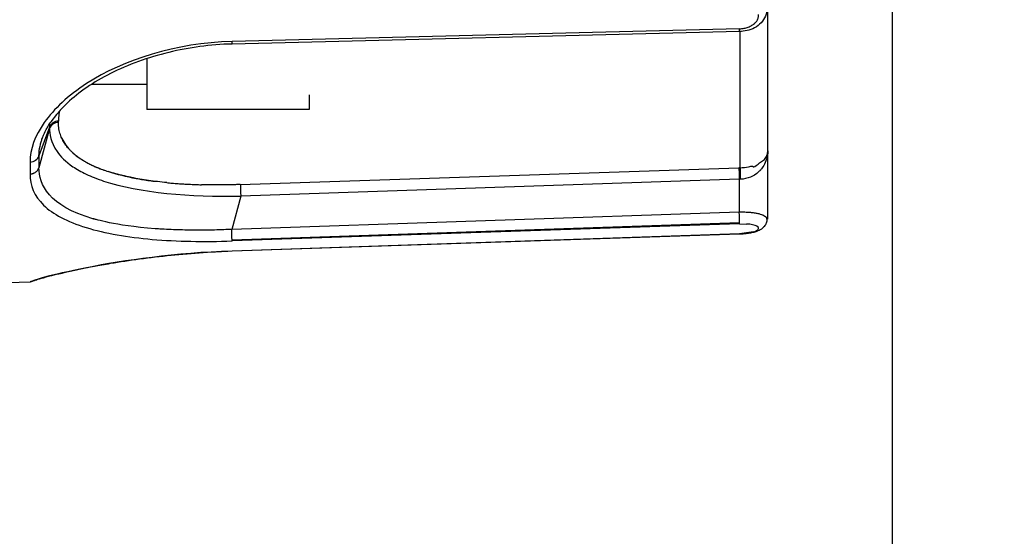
# Model space of a CAD drawing. Extents: x 0 to 283, y 0 to 196.
# Tile 8 of 30: x 141.49 to 146.64, y 109.33 to 112.03. Entities that reach past the tile are written whole.
import ezdxf

# ---------------------------------------------------------------- set-up
doc = ezdxf.new("R2010")
doc.units = 0
doc.layers.get('DEFPOINTS').update_dxf_attribs({"linetype": 'CONTINUOUS'})
for name, color, linetype in [('DIM', 7, 'CONTINUOUS'), ('TANGENT EDGES', 7, 'CONTINUOUS'), ('VISIBLE', 255, 'CONTINUOUS')]:
    doc.layers.add(name, color=color, linetype=linetype)
doc.styles.add('SANSSERIF', font='sanss___.ttf')
doc.dimstyles.new('ISO-25$0', dxfattribs={"dimtxt": 2.5, "dimasz": 2.5, "dimexe": 1.25, "dimexo": 1, "dimgap": 0.6, "dimtad": 1, "dimdec": 1, "dimzin": 9, "dimdsep": 46, "dimtxsty": 'SANSSERIF', "dimcen": 0.75, "dimadec": 1, "dimazin": 0, "dimtfac": 1, "dimtdec": 1, "dimtmove": 0, "dimatfit": 3, "dimfxl": 1, "dimarcsym": 0})

# ---------------------------------------------------------------- blocks, each defined once
blk = doc.blocks.new('*D10')
at = {"layer": 'DEFPOINTS', "color": 0, "transparency": 16777216}
for p in [(146.0551, 114.1131), (134.5551, 94.2131), (134.5551, 73.9152)]:
    blk.add_point(p, dxfattribs=at)
at = {"layer": 'DIM', "color": 0, "lineweight": -2, "transparency": 16777216}
for p, q in [((146.0551, 112.1131), (146.0551, 71.4152)), ((134.5551, 92.2131), (134.5551, 71.4152)), ((129.5551, 73.9152), (124.5551, 73.9152)), ((146.0551, 73.9152), (134.5551, 73.9152)), ((151.0551, 73.9152), (156.0551, 73.9152))]:
    blk.add_line(p, q, dxfattribs=at)
at = {"layer": 'DIM', "color": 0, "transparency": 16777216}
for points in [[(129.5551, 74.7485), (129.5551, 73.0819), (134.5551, 73.9152)], [(151.0551, 74.7485), (151.0551, 73.0819), (146.0551, 73.9152)]]:
    blk.add_solid(points, dxfattribs=at)
at = {"layer": 'DIM', "color": 0, "transparency": 16777216, "insert": (140.3051, 77.6941), "char_height": 5, "attachment_point": 5, "style": 'SANSSERIF'}
blk.add_mtext('23', dxfattribs=at)

msp = doc.modelspace()

# ---------------------------------------------------------------- linework, layer by layer
at = {"layer": 'TANGENT EDGES'}
for p, q in [((145.2568, 111.9847), (142.601, 111.9188)), ((141.6455, 111.47), (141.5904, 111.3193)), ((141.6455, 111.4629), (141.5904, 111.2571)), ((141.6455, 111.47), (141.6455, 111.4629)), ((145.2551, 111.197), (142.646, 111.1088)), ((145.2603, 111.1972), (145.2551, 111.197)), ((145.2551, 111.197), (145.2551, 111.0242)), ((142.646, 111.1088), (142.5993, 110.9346)), ((145.2551, 111.0242), (142.5993, 110.9346)), ((142.6009, 110.8807), (145.2567, 110.9704)), ((145.2568, 110.9633), (142.601, 110.8738)), ((145.2568, 110.911), (142.601, 110.8213)), ((142.601, 110.8199), (142.601, 110.82))]:
    msp.add_line(p, q, dxfattribs=at)
for centre, major_axis, ratio, start_param, end_param in [((145.2551, 112.0207), (0.0012, -0.05), 0.024686, 0.000305, 0.767335), ((142.5993, 111.9551), (0.0012, -0.05), 0.024684, -0.000003, 0.756681), ((141.6938, 111.4517), (-0.05, -0.0001), 0.86691, -1.536847, -0.262769), ((141.5421, 111.33), (0.05, 0.0018), 0.854652, 4.714539, 5.988025), ((142.681, 114.8131), (-0.9526, -4.1053), 0.12941, -0.523481, -0.493956), ((145.2551, 111.2099), (-0.0017, 0.05), 0.009043, 0.309894, 1.832443), ((145.2621, 111.2101), (0.0012, -0.05), 0.042289, -2.830924, -1.310065), ((142.646, 111.1218), (0.0017, -0.05), 0.009043, -2.831693, -1.309169)]:
    msp.add_ellipse(centre, major_axis=major_axis, ratio=ratio, start_param=start_param, end_param=end_param, dxfattribs=at)
for points, knots in [([(141.6455, 111.4629), (141.6456, 111.4357), (141.6495, 111.3924), (141.7032, 111.3164), (141.7294, 111.2894), (141.7879, 111.2497), (141.8106, 111.2366), (141.8502, 111.2176), (141.8644, 111.2114), (141.8947, 111.1994), (141.9163, 111.1918), (142.1181, 111.126), (142.3831, 111.104), (142.646, 111.1088)], [0, 0, 0, 0, 0.25, 0.25, 0.375, 0.375, 0.4375, 0.4375, 0.46875, 0.46875, 0.5, 0.5, 1, 1, 1, 1]), ([(141.5437, 111.2253), (141.5439, 111.2253), (141.5441, 111.2253), (141.5444, 111.2253), (141.5445, 111.2253), (141.5447, 111.2253), (141.5448, 111.2253), (141.5449, 111.2253), (141.5451, 111.2253), (141.5452, 111.2253), (141.5455, 111.2253), (141.5458, 111.2253), (141.5461, 111.2253), (141.5465, 111.2253), (141.5468, 111.2253), (141.5472, 111.2253), (141.5475, 111.2253), (141.5479, 111.2254), (141.5483, 111.2254), (141.5487, 111.2254), (141.5491, 111.2255), (141.5496, 111.2255), (141.5504, 111.2256), (141.5514, 111.2257), (141.5524, 111.2259), (141.5534, 111.2261), (141.5545, 111.2263), (141.5557, 111.2266), (141.5568, 111.2268), (141.5581, 111.2272), (141.5594, 111.2276), (141.5607, 111.228), (141.562, 111.2284), (141.5634, 111.229), (141.5648, 111.2296), (141.5663, 111.2302), (141.5678, 111.231), (141.5692, 111.2318), (141.5707, 111.2326), (141.5723, 111.2336), (141.5738, 111.2346), (141.5753, 111.2357), (141.5767, 111.2369), (141.5782, 111.2382), (141.5796, 111.2395), (141.581, 111.241), (141.5824, 111.2425), (141.5837, 111.244), (141.5848, 111.2458), (141.5872, 111.2492), (141.5891, 111.253), (141.5904, 111.2571)], [0, 0, 0, 0, 0.035714, 0.035714, 0.035714, 0.053571, 0.053571, 0.053571, 0.071429, 0.071429, 0.071429, 0.107143, 0.107143, 0.107143, 0.142857, 0.142857, 0.142857, 0.178571, 0.178571, 0.178571, 0.214286, 0.214286, 0.214286, 0.285714, 0.285714, 0.285714, 0.357143, 0.357143, 0.357143, 0.428571, 0.428571, 0.428571, 0.5, 0.5, 0.5, 0.571429, 0.571429, 0.571429, 0.642857, 0.642857, 0.642857, 0.714286, 0.714286, 0.714286, 0.785714, 0.785714, 0.785714, 0.857143, 0.857143, 0.857143, 1, 1, 1, 1]), ([(142.5993, 110.9346), (142.583, 110.9338), (142.5571, 110.9326), (142.5043, 110.9312), (142.4843, 110.9308), (142.451, 110.9305), (142.4393, 110.9304), (142.4149, 110.9304), (142.3965, 110.9305), (142.3581, 110.931), (142.3267, 110.9317), (142.2788, 110.9336), (142.2546, 110.9347), (142.2303, 110.9361), (142.214, 110.9371), (142.2114, 110.9373), (142.0878, 110.9463), (142.0109, 110.9591), (141.9334, 110.9749), (141.9138, 110.9796), (141.8926, 110.9851), (141.8868, 110.9867), (141.8801, 110.9885), (141.8782, 110.9891), (141.875, 110.99), (141.8799, 110.9886), (141.6413, 111.0571), (141.5903, 111.17), (141.5904, 111.2571)], [0, 0, 0, 0, 0.0625, 0.0625, 0.09375, 0.09375, 0.109375, 0.109375, 0.125, 0.125, 0.1875, 0.1875, 0.21875, 0.234375, 0.234375, 0.25, 0.25, 0.375, 0.375, 0.4375, 0.4375, 0.46875, 0.46875, 0.484375, 0.484375, 0.5, 0.5, 1, 1, 1, 1]), ([(142.601, 110.8213), (142.3065, 110.811), (142.033, 110.7723), (141.6471, 110.6956), (141.5434, 110.663), (141.5438, 110.6594)], [0, 0, 0, 0, 0.5, 0.5, 1, 1, 1, 1])]:
    msp.add_open_spline(points, degree=3, knots=knots, dxfattribs=at)
for points in [[(141.8373, 110.944), (141.9373, 110.9135), (142.0547, 110.8936), (142.1836, 110.8825)], [(142.1836, 110.8825), (142.313, 110.8713), (142.4541, 110.869), (142.601, 110.8738)]]:
    msp.add_open_spline(points, degree=3, dxfattribs=at)
at = {"layer": 'VISIBLE'}
for p, q in [((145.4051, 111.3467), (145.4051, 112.0933)), ((145.2563, 111.9707), (142.6005, 111.9051)), ((145.2603, 111.2577), (145.2603, 111.9709)), ((142.1551, 111.8287), (142.1551, 111.6313)), ((141.8654, 111.6944), (142.1551, 111.6944)), ((142.1551, 111.6313), (142.1551, 111.5631)), ((143.0051, 111.6395), (143.0051, 111.6395)), ((143.0051, 111.6395), (143.0051, 111.5631)), ((143.0051, 111.5631), (142.1551, 111.5631)), ((141.654, 111.4985), (141.6832, 111.5356)), ((141.6462, 111.4869), (141.6455, 111.47)), ((141.6921, 111.495), (141.6921, 111.502)), ((141.6085, 111.4127), (141.6087, 111.4133)), ((145.3711, 111.2896), (145.3868, 111.3013)), ((145.4001, 111.3219), (145.4028, 111.3298)), ((145.4028, 111.3298), (145.4051, 111.3467)), ((145.4051, 110.9878), (145.4051, 111.3467)), ((141.5438, 111.2873), (141.5437, 111.2253)), ((142.6442, 111.1694), (145.2534, 111.2575)), ((145.2603, 111.2577), (145.2534, 111.2575)), ((145.2534, 111.2575), (145.2603, 111.2577)), ((145.3039, 111.2616), (145.31, 111.2631)), ((145.31, 111.2631), (145.3164, 111.2652)), ((145.3164, 111.2652), (145.3255, 111.2661)), ((145.3255, 111.2661), (145.3269, 111.2633)), ((145.3432, 111.2688), (145.3534, 111.2765)), ((145.3534, 111.2765), (145.3613, 111.2828)), ((145.3613, 111.2828), (145.3711, 111.2896)), ((145.2568, 110.9633), (145.2935, 110.9627)), ((145.4003, 110.9877), (145.4003, 110.9878)), ((145.4051, 110.9879), (145.4051, 110.988)), ((145.4051, 110.9877), (145.4051, 110.9879)), ((145.2568, 110.9096), (142.601, 110.8199)), ((145.3305, 110.922), (145.2568, 110.911)), ((142.601, 110.8199), (142.601, 110.8199)), ((142.601, 110.8199), (142.601, 110.8199)), ((141.5437, 110.659), (140.6638, 110.6283)), ((141.5685, 110.6666), (141.5437, 110.659))]:
    msp.add_line(p, q, dxfattribs=at)
for centre, major_axis, ratio, start_param, end_param in [((141.6938, 111.4588), (-0.05, 0.0001), 0.865129, -1.534921, -0.260826), ((142.5345, 111.6509), (-0.8379, -0.2007), 0.481084, 0.077564, 0.268489), ((142.5225, 111.6132), (-0.8287, -0.1547), 0.470179, 0.318652, 0.524269), ((142.5212, 111.585), (-0.8262, -0.1255), 0.455244, 0.538956, 0.642124), ((142.5233, 111.578), (-0.8288, -0.1179), 0.449747, 0.646836, 0.698822), ((142.5531, 111.5814), (-0.8696, -0.1118), 0.440645, 0.705222, 0.755649), ((142.5994, 111.5693), (-0.9347, -0.0882), 0.412907, 0.770291, 0.966674), ((142.6338, 111.5125), (-1.0056, -0.0464), 0.339956, 1.173364, 1.362189), ((145.2551, 111.0113), (0.0017, -0.05), 0.009035, 0.610517, 1.832443), ((145.2551, 111.0113), (0.0017, -0.05), 0.009035, 0.279529, 0.610517), ((145.2581, 110.9386), (0.0966, 0.0033), 0.255883, 0.79992, 1.186663), ((145.2518, 110.9374), (0.1053, 0.0032), 0.25186, 0.42256, 0.797789), ((145.2566, 110.9366), (0.0997, 0.0046), 0.258619, 0.016722, 0.411393), ((145.252, 110.9362), (0.1044, 0.0047), 0.258658, 5.882159, 6.310428), ((142.5995, 110.9176), (0.0014, -0.044), 0.007885, 0.577652, 1.967978), ((145.26, 110.9366), (0.0957, 0.0034), 0.262195, 5.531334, 5.88687), ((142.5994, 110.9192), (0.0016, -0.0473), 0.009035, 0.279044, 0.618043)]:
    msp.add_ellipse(centre, major_axis=major_axis, ratio=ratio, start_param=start_param, end_param=end_param, dxfattribs=at)
for points, knots in [([(145.4002, 112.0924), (145.4001, 112.0787), (145.3973, 112.0647), (145.387, 112.0387), (145.3792, 112.0264), (145.3599, 112.0056), (145.3484, 111.9967), (145.3234, 111.9833), (145.3098, 111.9785), (145.2829, 111.9725), (145.2696, 111.9711), (145.2563, 111.9707)], [0, 0, 0, 0, 0.0094678, 0.0094678, 0.01892119, 0.01892119, 0.02789745, 0.02789745, 0.03653869, 0.03653869, 0.04449468, 0.04449468, 0.04449468, 0.04449468]), ([(145.3305, 112.0091), (145.3331, 112.0111), (145.3355, 112.0132), (145.3377, 112.0154), (145.3389, 112.0165), (145.3399, 112.0176), (145.3409, 112.0187), (145.3419, 112.0198), (145.3429, 112.0209), (145.3438, 112.022), (145.3456, 112.0243), (145.3473, 112.0266), (145.3487, 112.029), (145.3501, 112.0314), (145.3514, 112.0338), (145.3524, 112.0363), (145.3534, 112.0388), (145.3543, 112.0414), (145.3549, 112.044), (145.3555, 112.0467), (145.356, 112.0493), (145.3562, 112.0521), (145.3565, 112.0548), (145.3565, 112.0576), (145.3563, 112.0605)], [0.25, 0.25, 0.25, 0.25, 0.2857143, 0.2857143, 0.2857143, 0.3035714, 0.3035714, 0.3035714, 0.3214286, 0.3214286, 0.3214286, 0.3571429, 0.3571429, 0.3571429, 0.3928571, 0.3928571, 0.3928571, 0.4285714, 0.4285714, 0.4285714, 0.4642857, 0.4642857, 0.4642857, 0.5, 0.5, 0.5, 0.5]), ([(145.2568, 111.9847), (145.261, 111.9849), (145.2651, 111.9852), (145.2691, 111.9856), (145.2731, 111.986), (145.277, 111.9866), (145.2808, 111.9874), (145.2846, 111.9881), (145.2883, 111.9889), (145.292, 111.99), (145.2956, 111.991), (145.2991, 111.9921), (145.3025, 111.9934), (145.3059, 111.9947), (145.3092, 111.9962), (145.3124, 111.9978), (145.3156, 111.9994), (145.3187, 112.0011), (145.3217, 112.003), (145.3247, 112.0049), (145.3277, 112.0069), (145.3305, 112.0091)], [0, 0, 0, 0, 0.0357143, 0.0357143, 0.0357143, 0.0714286, 0.0714286, 0.0714286, 0.1071429, 0.1071429, 0.1071429, 0.1428571, 0.1428571, 0.1428571, 0.1785714, 0.1785714, 0.1785714, 0.2142857, 0.2142857, 0.2142857, 0.25, 0.25, 0.25, 0.25]), ([(142.6005, 111.9051), (142.4889, 111.9024), (142.376, 111.8869), (142.1611, 111.8349), (142.0564, 111.7971), (141.8762, 111.7065), (141.7981, 111.6525), (141.718, 111.5767), (141.6991, 111.5565), (141.6825, 111.5362)], [0, 0, 0, 0, 0.0670068, 0.0670068, 0.1355273, 0.1355273, 0.2018919, 0.2018919, 0.2253039, 0.2253039, 0.2253039, 0.2253039]), ([(141.6978, 111.5541), (141.6967, 111.549), (141.6956, 111.5437), (141.6948, 111.5383), (141.693, 111.5267), (141.692, 111.5145), (141.6921, 111.502)], [0.94767989, 0.94767989, 0.94767989, 0.94767989, 0.96428571, 0.96428571, 0.96428571, 1, 1, 1, 1]), ([(141.6267, 111.454), (141.6291, 111.4586), (141.6324, 111.4646), (141.6413, 111.4795), (141.6511, 111.4944), (141.654, 111.4985)], [0.18750002, 0.18750002, 0.18750002, 0.18750002, 0.21875, 0.21875, 0.25000002, 0.25000002, 0.25000002, 0.25000002]), ([(141.7583, 111.3442), (141.7568, 111.3457), (141.7553, 111.3472), (141.7536, 111.3489), (141.7528, 111.3498), (141.752, 111.3507), (141.7511, 111.3516), (141.7503, 111.3525), (141.7494, 111.3534), (141.7485, 111.3544), (141.7476, 111.3554), (141.7467, 111.3564), (141.7458, 111.3574), (141.7448, 111.3585), (141.7439, 111.3596), (141.7429, 111.3607), (141.741, 111.3629), (141.7391, 111.3653), (141.7371, 111.3678), (141.7351, 111.3703), (141.733, 111.373), (141.731, 111.3758), (141.7289, 111.3787), (141.7269, 111.3816), (141.7248, 111.3848), (141.7228, 111.3879), (141.7207, 111.3912), (141.7187, 111.3947), (141.7167, 111.3981), (141.7147, 111.4018), (141.7128, 111.4056), (141.7109, 111.4094), (141.7091, 111.4134), (141.7073, 111.4175), (141.7055, 111.4217), (141.7039, 111.4261), (141.7023, 111.4306), (141.7008, 111.4352), (141.6993, 111.4399), (141.6981, 111.4448), (141.6968, 111.4498), (141.6957, 111.4549), (141.6948, 111.4603), (141.693, 111.471), (141.692, 111.4826), (141.6921, 111.495)], [0.75, 0.75, 0.75, 0.75, 0.7678571, 0.7678571, 0.7678571, 0.7767857, 0.7767857, 0.7767857, 0.7857143, 0.7857143, 0.7857143, 0.7946429, 0.7946429, 0.7946429, 0.8035714, 0.8035714, 0.8035714, 0.8214286, 0.8214286, 0.8214286, 0.8392857, 0.8392857, 0.8392857, 0.8571429, 0.8571429, 0.8571429, 0.875, 0.875, 0.875, 0.8928571, 0.8928571, 0.8928571, 0.9107143, 0.9107143, 0.9107143, 0.9285714, 0.9285714, 0.9285714, 0.9464286, 0.9464286, 0.9464286, 0.9642857, 0.9642857, 0.9642857, 1, 1, 1, 1]), ([(141.5962, 111.3698), (141.5962, 111.3702), (141.5963, 111.3706), (141.598, 111.3788), (141.5999, 111.3862), (141.6041, 111.4002), (141.6047, 111.4024), (141.6085, 111.4127)], [0.06098538, 0.06098538, 0.06098538, 0.06098538, 0.0625, 0.0625, 0.09375, 0.09375, 0.12441703, 0.12441703, 0.12441703, 0.12441703]), ([(141.7639, 111.3389), (141.7639, 111.3389), (141.7639, 111.3389), (141.7639, 111.3389), (141.7648, 111.338), (141.7658, 111.3372), (141.7668, 111.3363), (141.7678, 111.3354), (141.7689, 111.3344), (141.77, 111.3334), (141.7723, 111.3314), (141.7748, 111.3293), (141.7776, 111.327), (141.7791, 111.3258), (141.7805, 111.3246), (141.7821, 111.3234), (141.7837, 111.3221), (141.7853, 111.3208), (141.787, 111.3195), (141.7904, 111.3169), (141.7942, 111.3141), (141.7983, 111.3112), (141.8024, 111.3083), (141.8069, 111.3053), (141.8117, 111.3021), (141.8166, 111.299), (141.8219, 111.2957), (141.8275, 111.2923), (141.8332, 111.289), (141.8394, 111.2855), (141.846, 111.282), (141.8526, 111.2785), (141.8596, 111.2749), (141.8673, 111.2712), (141.8749, 111.2676), (141.883, 111.2639), (141.8917, 111.2602), (141.9043, 111.2549), (141.9181, 111.2495), (141.9332, 111.2442)], [0.3035393, 0.3035393, 0.3035393, 0.3035393, 0.3035714, 0.3035714, 0.3035714, 0.3125, 0.3125, 0.3125, 0.3214286, 0.3214286, 0.3214286, 0.3392857, 0.3392857, 0.3392857, 0.3482143, 0.3482143, 0.3482143, 0.3571429, 0.3571429, 0.3571429, 0.375, 0.375, 0.375, 0.3928571, 0.3928571, 0.3928571, 0.4107143, 0.4107143, 0.4107143, 0.4285714, 0.4285714, 0.4285714, 0.4464286, 0.4464286, 0.4464286, 0.4642857, 0.4642857, 0.4642857, 0.4900336, 0.4900336, 0.4900336, 0.4900336]), ([(145.4051, 111.3467), (145.4051, 111.315), (145.3939, 111.2866), (145.3781, 111.2597), (145.373, 111.253), (145.3668, 111.2457), (145.3651, 111.2438), (145.3621, 111.2407), (145.3651, 111.2435), (145.341, 111.2202), (145.3286, 111.2152), (145.2978, 111.2019), (145.2803, 111.1978), (145.2603, 111.1972)], [0, 0, 0, 0, 0.25, 0.25, 0.375, 0.375, 0.4375, 0.4375, 0.5, 0.5, 0.75, 0.75, 1, 1, 1, 1]), ([(142.2591, 111.1793), (142.2268, 111.1824), (142.1951, 111.1862), (142.1644, 111.1907), (142.149, 111.1929), (142.1338, 111.1953), (142.119, 111.1979), (142.1041, 111.2004), (142.0894, 111.2032), (142.0751, 111.2061), (142.0679, 111.2075), (142.0608, 111.209), (142.0537, 111.2106), (142.0467, 111.2121), (142.0397, 111.2137), (142.0328, 111.2154), (142.0259, 111.217), (142.0191, 111.2187), (142.0123, 111.2204), (142.0056, 111.2221), (141.9989, 111.2239), (141.9923, 111.2257), (141.9792, 111.2294), (141.9664, 111.2332), (141.9539, 111.2373)], [0.25, 0.25, 0.25, 0.25, 0.3214286, 0.3214286, 0.3214286, 0.3571429, 0.3571429, 0.3571429, 0.3928571, 0.3928571, 0.3928571, 0.4107143, 0.4107143, 0.4107143, 0.4285714, 0.4285714, 0.4285714, 0.4464286, 0.4464286, 0.4464286, 0.4642857, 0.4642857, 0.4642857, 0.5, 0.5, 0.5, 0.5]), ([(142.0984, 111.2016), (142.1166, 111.1982), (142.137, 111.1947), (142.1598, 111.1913), (142.1712, 111.1897), (142.1832, 111.188), (142.1959, 111.1864), (142.1964, 111.1863), (142.197, 111.1862), (142.1975, 111.1862)], [0.625, 0.625, 0.625, 0.625, 0.67857143, 0.67857143, 0.67857143, 0.70535714, 0.70535714, 0.70535714, 0.70651278, 0.70651278, 0.70651278, 0.70651278]), ([(142.2654, 111.1787), (142.2707, 111.1782), (142.2763, 111.1777), (142.282, 111.1772), (142.2994, 111.1757), (142.3157, 111.1745), (142.3311, 111.1735), (142.3464, 111.1725), (142.3606, 111.1717), (142.3738, 111.171), (142.3869, 111.1703), (142.3989, 111.1698), (142.4098, 111.1694), (142.4152, 111.1692), (142.4204, 111.169), (142.4252, 111.1689), (142.4301, 111.1687), (142.4346, 111.1686), (142.4389, 111.1685), (142.4396, 111.1685), (142.4403, 111.1685), (142.441, 111.1684)], [0.75, 0.75, 0.75, 0.75, 0.7589286, 0.7589286, 0.7589286, 0.7857143, 0.7857143, 0.7857143, 0.8125, 0.8125, 0.8125, 0.8392857, 0.8392857, 0.8392857, 0.8526786, 0.8526786, 0.8526786, 0.8660714, 0.8660714, 0.8660714, 0.8682814, 0.8682814, 0.8682814, 0.8682814]), ([(142.6442, 111.1694), (142.6421, 111.1693), (142.6398, 111.1692), (142.6372, 111.1692), (142.6347, 111.1691), (142.632, 111.169), (142.629, 111.1689), (142.6261, 111.1689), (142.623, 111.1688), (142.6197, 111.1687), (142.6164, 111.1686), (142.6129, 111.1685), (142.6092, 111.1684), (142.6055, 111.1683), (142.6016, 111.1683), (142.5975, 111.1682), (142.5934, 111.1681), (142.5891, 111.168), (142.5847, 111.1679), (142.5757, 111.1678), (142.566, 111.1677), (142.5555, 111.1676), (142.5451, 111.1675), (142.5338, 111.1674), (142.5218, 111.1674), (142.4978, 111.1674), (142.4708, 111.1677), (142.441, 111.1684)], [0, 0, 0, 0, 0.0089286, 0.0089286, 0.0089286, 0.0178571, 0.0178571, 0.0178571, 0.0267857, 0.0267857, 0.0267857, 0.0357143, 0.0357143, 0.0357143, 0.0446429, 0.0446429, 0.0446429, 0.0535714, 0.0535714, 0.0535714, 0.0714286, 0.0714286, 0.0714286, 0.0892857, 0.0892857, 0.0892857, 0.125, 0.125, 0.125, 0.125]), ([(145.4003, 110.9878), (145.4003, 110.9882), (145.4002, 110.9885), (145.4002, 110.9888), (145.4002, 110.989), (145.4002, 110.9892), (145.4002, 110.9893), (145.4001, 110.9895), (145.4001, 110.9897), (145.4001, 110.9899), (145.4, 110.9901), (145.4, 110.9904), (145.3999, 110.9906), (145.3999, 110.9908), (145.3998, 110.991), (145.3997, 110.9912), (145.3996, 110.9917), (145.3994, 110.9922), (145.3992, 110.9927), (145.399, 110.9932), (145.3987, 110.9937), (145.3984, 110.9943), (145.3978, 110.9954), (145.3969, 110.9966), (145.3958, 110.9978), (145.3952, 110.9985), (145.3945, 110.9991), (145.3938, 110.9998), (145.393, 111.0004), (145.3922, 111.0011), (145.3913, 111.0018), (145.3903, 111.0025), (145.3893, 111.0033), (145.3881, 111.004), (145.3869, 111.0047), (145.3856, 111.0054), (145.3842, 111.0062), (145.3828, 111.0069), (145.3812, 111.0077), (145.3795, 111.0084), (145.3778, 111.0092), (145.3759, 111.01), (145.3739, 111.0107), (145.3698, 111.0122), (145.3651, 111.0137), (145.3595, 111.0152), (145.3563, 111.016), (145.3531, 111.0167), (145.3498, 111.0174), (145.3465, 111.0181), (145.3432, 111.0187), (145.3398, 111.0193), (145.3365, 111.0198), (145.3331, 111.0203), (145.3298, 111.0207), (145.3265, 111.0212), (145.3231, 111.0216), (145.3198, 111.0219), (145.3166, 111.0223), (145.3133, 111.0225), (145.3101, 111.0228), (145.307, 111.0231), (145.3039, 111.0233), (145.3009, 111.0234), (145.2948, 111.0238), (145.2892, 111.024), (145.2841, 111.0242), (145.2815, 111.0242), (145.2791, 111.0243), (145.2768, 111.0243), (145.2745, 111.0243), (145.2724, 111.0243), (145.2704, 111.0244), (145.2684, 111.0244), (145.2666, 111.0244), (145.265, 111.0243), (145.2633, 111.0243), (145.2619, 111.0243), (145.2606, 111.0243), (145.2599, 111.0243), (145.2593, 111.0243), (145.2588, 111.0243), (145.2582, 111.0243), (145.2577, 111.0243), (145.2573, 111.0243), (145.2568, 111.0243), (145.2564, 111.0242), (145.256, 111.0242), (145.2559, 111.0242), (145.2557, 111.0242), (145.2555, 111.0242), (145.2554, 111.0242), (145.2552, 111.0242), (145.2551, 111.0242)], [0.4918028, 0.4918028, 0.4918028, 0.4918028, 0.5, 0.5, 0.5, 0.5089286, 0.5089286, 0.5089286, 0.5178571, 0.5178571, 0.5178571, 0.5267857, 0.5267857, 0.5267857, 0.5357143, 0.5357143, 0.5357143, 0.5535714, 0.5535714, 0.5535714, 0.5714286, 0.5714286, 0.5714286, 0.6071429, 0.6071429, 0.6071429, 0.625, 0.625, 0.625, 0.6428571, 0.6428571, 0.6428571, 0.6607143, 0.6607143, 0.6607143, 0.6785714, 0.6785714, 0.6785714, 0.6964286, 0.6964286, 0.6964286, 0.7142857, 0.7142857, 0.7142857, 0.75, 0.75, 0.75, 0.7678571, 0.7678571, 0.7678571, 0.7857143, 0.7857143, 0.7857143, 0.8035714, 0.8035714, 0.8035714, 0.8214286, 0.8214286, 0.8214286, 0.8392857, 0.8392857, 0.8392857, 0.8571429, 0.8571429, 0.8571429, 0.8928571, 0.8928571, 0.8928571, 0.9107143, 0.9107143, 0.9107143, 0.9285714, 0.9285714, 0.9285714, 0.9464286, 0.9464286, 0.9464286, 0.9642857, 0.9642857, 0.9642857, 0.9732143, 0.9732143, 0.9732143, 0.9821429, 0.9821429, 0.9821429, 0.9910714, 0.9910714, 0.9910714, 0.9955357, 0.9955357, 0.9955357, 1, 1, 1, 1]), ([(145.4003, 110.9879), (145.4002, 110.981), (145.3988, 110.9739), (145.3941, 110.9613), (145.3906, 110.9555), (145.3819, 110.9448), (145.3766, 110.9401), (145.3634, 110.931), (145.3553, 110.9271), (145.3398, 110.9214), (145.3327, 110.9193), (145.3112, 110.9144), (145.2955, 110.9122), (145.2721, 110.9102), (145.2644, 110.9098), (145.2568, 110.9096)], [0, 0, 0, 0, 0.00473743, 0.00473743, 0.00942484, 0.00942484, 0.01482913, 0.01482913, 0.02192177, 0.02192177, 0.02733132, 0.02733132, 0.03702446, 0.03702446, 0.04159475, 0.04159475, 0.04159475, 0.04159475]), ([(145.4003, 110.9877), (145.4002, 110.9808), (145.3988, 110.9737), (145.3939, 110.9612), (145.3904, 110.9553), (145.3818, 110.9447), (145.3765, 110.94), (145.3633, 110.931), (145.3551, 110.9271), (145.3395, 110.9214), (145.3323, 110.9193), (145.3109, 110.9143), (145.2952, 110.9121), (145.2719, 110.9102), (145.2643, 110.9098), (145.2568, 110.9096)], [0, 0, 0, 0, 0.00474254, 0.00474254, 0.00942929, 0.00942929, 0.01482158, 0.01482158, 0.02194834, 0.02194834, 0.02737732, 0.02737732, 0.03705149, 0.03705149, 0.04156261, 0.04156261, 0.04156261, 0.04156261]), ([(142.601, 110.8199), (142.4863, 110.8161), (142.3702, 110.8073), (142.1492, 110.7838), (142.0415, 110.7687), (141.8556, 110.7367), (141.7746, 110.7196), (141.6582, 110.6924), (141.6163, 110.6812), (141.5806, 110.6706), (141.5728, 110.6681), (141.5662, 110.6658), (141.5648, 110.6652), (141.5648, 110.6652)], [0, 0, 0, 0, 0.068887, 0.068887, 0.139386, 0.139386, 0.2079738, 0.2079738, 0.2681483, 0.2681483, 0.2919707, 0.2919707, 0.3033401, 0.3033401, 0.3033401, 0.3033401]), ([(142.0299, 110.7659), (141.9995, 110.7612), (141.97, 110.7564), (141.8512, 110.7358), (141.771, 110.7188), (141.7068, 110.7038), (141.704, 110.7031), (141.7012, 110.7024)], [0.11950998, 0.11950998, 0.11950998, 0.11950998, 0.14076451, 0.14076451, 0.20889719, 0.20889719, 0.21209234, 0.21209234, 0.21209234, 0.21209234])]:
    msp.add_open_spline(points, degree=3, knots=knots, dxfattribs=at)
for points in [[(142.601, 111.9188), (142.3065, 111.9104), (142.033, 111.8228), (141.84, 111.6982)], [(141.84, 111.6982), (141.743, 111.6355), (141.6685, 111.5653), (141.6185, 111.4942)], [(141.6185, 111.4942), (141.5691, 111.424), (141.5436, 111.3529), (141.5438, 111.2873)], [(141.6087, 111.4133), (141.6167, 111.4351), (141.6219, 111.4448), (141.6267, 111.454)], [(141.5904, 111.3193), (141.5909, 111.3376), (141.593, 111.3545), (141.5962, 111.3698)], [(145.3868, 111.3013), (145.3907, 111.3054), (145.3971, 111.3144), (145.4001, 111.3219)], [(145.2603, 111.2577), (145.2741, 111.2579), (145.2898, 111.2595), (145.3039, 111.2616)], [(145.3269, 111.2633), (145.3284, 111.2611), (145.3315, 111.2601), (145.3432, 111.2688)], [(141.5437, 111.2253), (141.5432, 111.164), (141.5664, 111.109), (141.6146, 111.0618)], [(141.6146, 111.0618), (141.6631, 111.0143), (141.7369, 110.9745), (141.8373, 110.944)], [(142.601, 110.8199), (142.5283, 110.8174), (142.455, 110.813), (142.3833, 110.8072)]]:
    msp.add_open_spline(points, degree=3, dxfattribs=at)

# ---------------------------------------------------------------- dimensions: what is measured, and where the dimension line sits
at = {"layer": 'DIM'}
dim = msp.add_linear_dim(base=(134.5551, 73.9152), p1=(146.0551, 114.1131), p2=(134.5551, 94.2131), dimstyle='ISO-25$0', override={"dimscale": 2, "dimlfac": 2}, dxfattribs=at)
dim.commit()
dim.dimension.update_dxf_attribs({"geometry": '*D10', "text_midpoint": (140.3051, 77.6941)})

doc.saveas('drawing.dxf')
